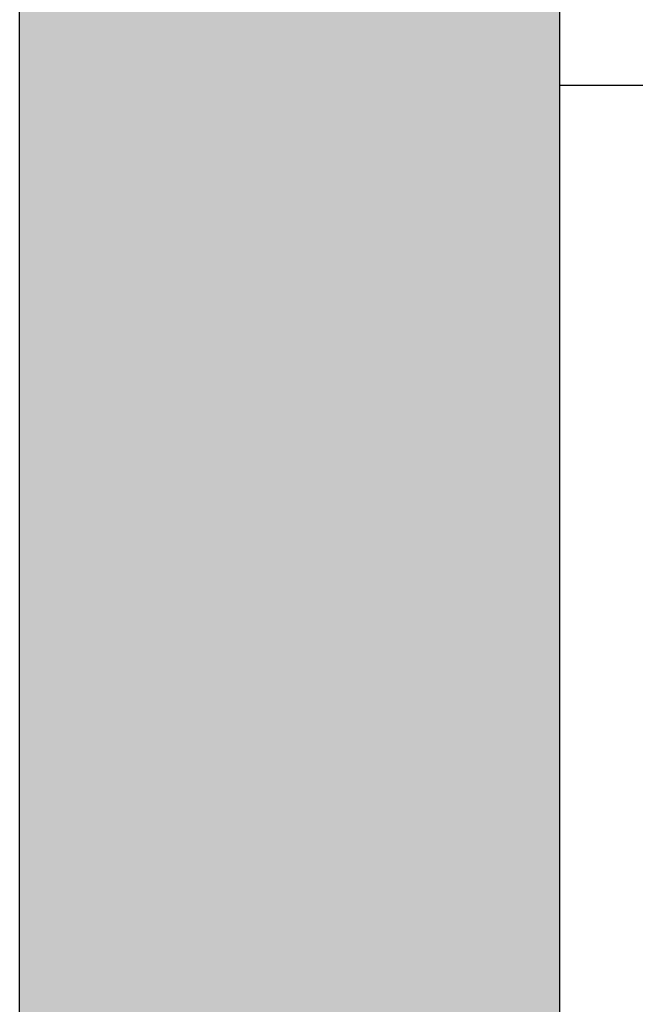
# Model space of a CAD drawing. Header units: millimetres. Extents: x 2709036 to 2756280, y 168165 to 192362.
# Tile 181 of 192: x 2744776 to 2744845, y 174221 to 174331. Entities that reach past the tile are written whole.
import ezdxf

# ---------------------------------------------------------------- set-up
doc = ezdxf.new("R2010")
doc.units = ezdxf.units.MM
doc.header["$MEASUREMENT"] = 0
doc.layers.add('D+H Urządzenia', color=30, linetype='Continuous')
doc.layers.add('DH_SO_HTKSH', color=6, linetype='Continuous')

msp = doc.modelspace()

# ---------------------------------------------------------------- linework, layer by layer
at = {"layer": 'D+H Urządzenia'}
for p, q in [((2744836.44, 174138.62), (2744836.44, 175037.42)), ((2744776.24, 174170.82), (2744776.24, 175005.22))]:
    msp.add_line(p, q, dxfattribs=at)
at = {"layer": 'D+H Urządzenia', "lineweight": 0, "extrusion": (0, 0, -1)}
for points in [[(-2744776.24, 174110.62), (-2744776.24, 175065.42), (-2744808.44, 174110.62)], [(-2744808.44, 174110.62), (-2744776.24, 175065.42), (-2744808.44, 175065.42)], [(-2744808.44, 174110.62), (-2744808.44, 175065.42), (-2744813.3, 174111.05)], [(-2744813.3, 174111.05), (-2744808.44, 175065.42), (-2744813.3, 175064.99)], [(-2744813.3, 174111.05), (-2744813.3, 175064.99), (-2744818.02, 174112.31)], [(-2744818.02, 174112.31), (-2744813.3, 175064.99), (-2744818.02, 175063.73)], [(-2744818.02, 174112.31), (-2744818.02, 175063.73), (-2744822.44, 174114.37)], [(-2744822.44, 174114.37), (-2744818.02, 175063.73), (-2744822.44, 175061.67)], [(-2744822.44, 174114.37), (-2744822.44, 175061.67), (-2744826.44, 174117.17)], [(-2744826.44, 174117.17), (-2744822.44, 175061.67), (-2744826.44, 175058.87)], [(-2744826.44, 174117.17), (-2744826.44, 175058.87), (-2744829.89, 174120.62)], [(-2744829.89, 174120.62), (-2744826.44, 175058.87), (-2744829.89, 175055.42)], [(-2744829.89, 174120.62), (-2744829.89, 175055.42), (-2744832.69, 174124.62)], [(-2744832.69, 174124.62), (-2744829.89, 175055.42), (-2744832.69, 175051.42)], [(-2744832.69, 174124.62), (-2744832.69, 175051.42), (-2744834.75, 174129.04)], [(-2744834.75, 174129.04), (-2744832.69, 175051.42), (-2744834.75, 175047)], [(-2744834.75, 174129.04), (-2744834.75, 175047), (-2744836.02, 174133.76)], [(-2744836.02, 174133.76), (-2744834.75, 175047), (-2744836.02, 175042.28)], [(-2744836.02, 174133.76), (-2744836.02, 175042.28), (-2744836.44, 174138.62)], [(-2744836.44, 174138.62), (-2744836.02, 175042.28), (-2744836.44, 175037.42)]]:
    msp.add_solid(points, dxfattribs=at)
at = {"layer": 'DH_SO_HTKSH'}
msp.add_line((2744836.44, 174323.26), (2745598.73, 174323.26), dxfattribs=at)

doc.saveas('drawing.dxf')
